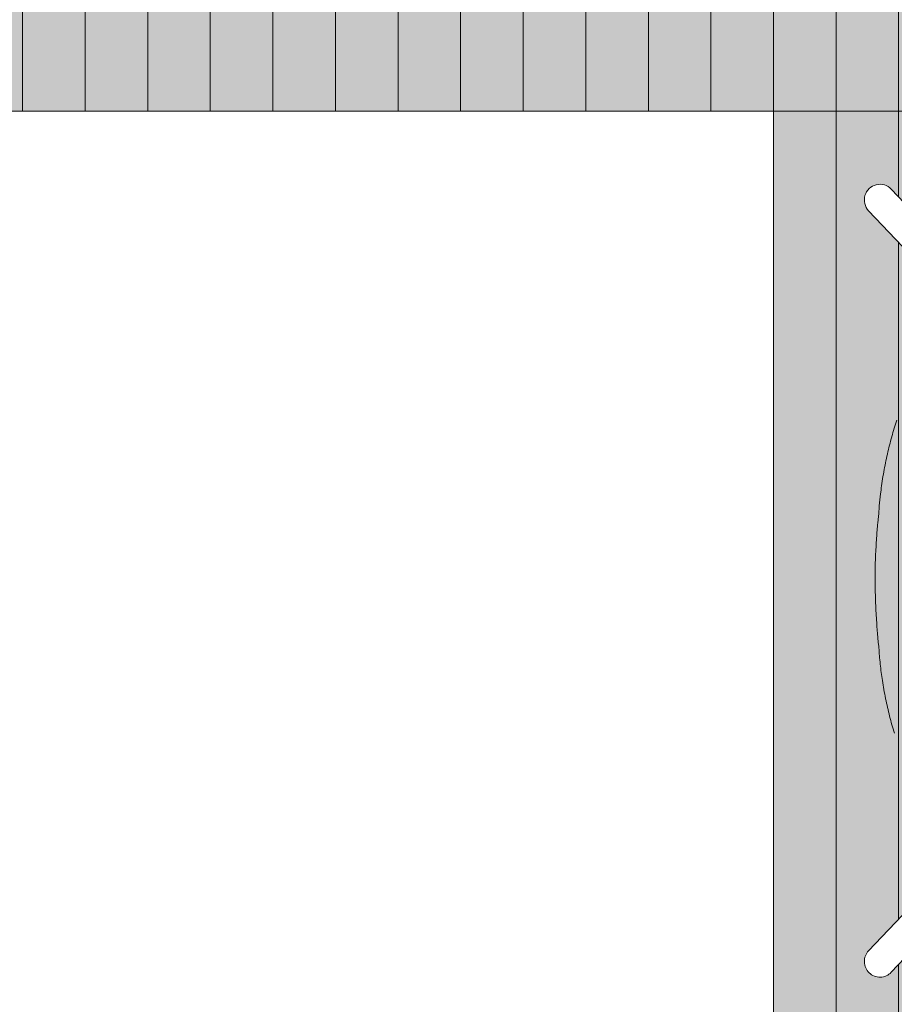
# Model space of a CAD drawing. Header units: metres. Extents: x -111 to 152, y -132 to 99.
# Tile 199 of 256: x -10.482 to -9.923, y -9.696 to -9.066. Entities that reach past the tile are written whole.
import ezdxf

# ---------------------------------------------------------------- set-up
doc = ezdxf.new("R2010")
doc.units = ezdxf.units.M
doc.linetypes.add('gestrichelt - 01', pattern=[2, 1, -1])
doc.linetypes.add('Raster 01', pattern=[2, 1, -1])
for name, color, linetype, lineweight, true_color in [('031_Metallbauarbeiten-350 Lamellendecke DS', 7, 'Continuous', 35, 0x666666), ('AV1-Bewegungsfläche', 7, 'gestrichelt - 01', 9, 0xd9d9d9), ('AV1-Einrichtung', 7, 'Continuous', 9, 0xa6a6a6), ('AV1-Raster', 7, 'Raster 01', 9, 0xa6a6a6)]:
    doc.layers.add(name, color=color, linetype=linetype, lineweight=lineweight, true_color=true_color)
for name, color, linetype, lineweight in [('_1.35m (3D)', 7, 'Continuous', 9), ('_EG (2D)', 7, 'Continuous', 9), ('_EG - DS (2D)', 7, 'Continuous', 9)]:
    doc.layers.add(name, color=color, linetype=linetype, lineweight=lineweight)

# ---------------------------------------------------------------- blocks, each defined once
blk = doc.blocks.new('Group-2')
at = {"layer": 'AV1-Raster'}
blk.add_line((1.35, -9.45), (-40.5, -9.45), dxfattribs=at)
blk = doc.blocks.new('1.35m (3D)')
at = {"layer": 'AV1-Raster', "color": 7}
blk.add_blockref('Group-2', (0, 0), dxfattribs=at)
blk = doc.blocks.new('EG - DS (2D)')
at = {"layer": '031_Metallbauarbeiten-350 Lamellendecke DS', "linetype": 'Continuous', "lineweight": 0, "transparency": 33554508}
blk.add_hatch(color=254, dxfattribs=at).paths.add_polyline_path([(-10.96139, -8.2), (-13.335, -8.2), (-13.335, -13.4), (-10.96139, -13.4), (-10.96139, -13.35), (-10.63652, -13.35), (-10.63652, -13.4), (-8.262, -13.4), (-8.262, -8.2), (-10.63652, -8.2), (-10.63652, -8.25), (-10.96139, -8.25)])
at = {"layer": '031_Metallbauarbeiten-350 Lamellendecke DS', "linetype": 'Continuous', "lineweight": 9, "transparency": 33554508}
h = blk.add_hatch(dxfattribs=at)
h.set_pattern_fill('Lamellendecke', color=252, style=0, pattern_type=2)
h.set_pattern_definition([(90, (-10.8, -10.875), (0.04, 0), [])])
h.paths.add_polyline_path([(-10.96139, -8.2), (-13.335, -8.2), (-13.335, -13.4), (-10.96139, -13.4), (-10.96139, -13.35), (-10.63652, -13.35), (-10.63652, -13.4), (-8.262, -13.4), (-8.262, -8.2), (-10.63652, -8.2), (-10.63652, -8.25), (-10.96139, -8.25)])
blk = doc.blocks.new('Jacobsen 1')
at = {"color": 255, "transparency": 33554559}
blk.add_wipeout([(0.17511, 0.25738), (0.17632, 0.25892), (0.1772, 0.26067), (0.17772, 0.26256), (0.17787, 0.26452), (0.17763, 0.26646), (0.17702, 0.26832), (0.17605, 0.27003), (0.17477, 0.27151), (0.17323, 0.27272), (0.17148, 0.2736), (0.16959, 0.27413), (0.16763, 0.27427), (0.16569, 0.27403), (0.16382, 0.27342), (0.16212, 0.27245), (0.16063, 0.27117), (-0.30319, -0.21556), (-0.3044, -0.21711), (-0.30528, -0.21886), (-0.30581, -0.22075), (-0.30595, -0.2227), (-0.30571, -0.22465), (-0.3051, -0.22651), (-0.30413, -0.22822), (-0.30285, -0.2297), (-0.30131, -0.23091), (-0.29956, -0.23179), (-0.29767, -0.23231), (-0.29571, -0.23246), (-0.29377, -0.23222), (-0.2919, -0.2316), (-0.2902, -0.23064), (-0.28871, -0.22936)], dxfattribs=at).dxf.layer = 'AV1-Einrichtung'
at = {"layer": 'AV1-Einrichtung', "flags": 128}
blk.add_lwpolyline([(0.17511, 0.25738, 0.414214), (0.17477, 0.27151, 0.414214), (0.16063, 0.27117), (-0.30319, -0.21556, 0.414214), (-0.30285, -0.2297, 0.414214), (-0.28871, -0.22936)], format="xyb", close=True, dxfattribs=at)
at = {"color": 255, "transparency": 33554559}
blk.add_wipeout([(0.16063, -0.22936), (0.16212, -0.23064), (0.16382, -0.2316), (0.16569, -0.23222), (0.16763, -0.23246), (0.16959, -0.23231), (0.17148, -0.23179), (0.17323, -0.23091), (0.17477, -0.2297), (0.17605, -0.22822), (0.17702, -0.22651), (0.17763, -0.22465), (0.17787, -0.2227), (0.17772, -0.22075), (0.1772, -0.21886), (0.17632, -0.21711), (0.17511, -0.21556), (-0.28871, 0.27117), (-0.28968, 0.27206), (-0.29075, 0.27281), (-0.2919, 0.27342), (-0.29313, 0.27387), (-0.29441, 0.27416), (-0.29571, 0.27427), (-0.29702, 0.27422), (-0.29831, 0.27399), (-0.29956, 0.2736), (-0.30074, 0.27305), (-0.30185, 0.27235), (-0.30285, 0.27151), (-0.30374, 0.27055), (-0.30449, 0.26948), (-0.3051, 0.26832), (-0.30555, 0.2671), (-0.30583, 0.26582), (-0.30595, 0.26452), (-0.3059, 0.26321), (-0.30567, 0.26192), (-0.30528, 0.26067), (-0.30473, 0.25949), (-0.30403, 0.25838), (-0.30319, 0.25738)], dxfattribs=at).dxf.layer = 'AV1-Einrichtung'
at = {"layer": 'AV1-Bewegungsfläche', "flags": 128}
blk.add_lwpolyline([(-0.36404, 0.32091), (-0.36404, -0.27909), (0.23596, -0.27909), (0.23596, 0.32091)], close=True, dxfattribs=at)
at = {"layer": 'AV1-Einrichtung', "flags": 128}
blk.add_lwpolyline([(0.16063, -0.22936, 0.414214), (0.17477, -0.2297, 0.414214), (0.17511, -0.21556), (-0.28871, 0.27117, 0.267949), (-0.29831, 0.27399, 0.267949), (-0.30555, 0.2671, 0.267949), (-0.30319, 0.25738)], format="xyb", close=True, dxfattribs=at)
for points in [[(-0.29899, 0.0195, 0.00089), (-0.29898, 0.01805), (-0.29893, 0.0133, 0.012412), (-0.29855, 0.00235), (-0.29803, -0.00644, 0.010712), (-0.29725, -0.016), (-0.29683, -0.02004, 0.000896), (-0.29668, -0.02151, 0.002691), (-0.29645, -0.02462), (-0.29616, -0.02841, 0.01762), (-0.29494, -0.03905), (-0.29437, -0.04287, 0.012291), (-0.29235, -0.05438), (-0.29233, -0.0545, 0.012618), (-0.2898, -0.06565), (-0.28977, -0.06575, 0.012937), (-0.28674, -0.07653)], [(-0.28512, 0.12362, 0.01307), (-0.28841, 0.11302), (-0.28844, 0.11292, 0.012782), (-0.29122, 0.10196), (-0.29124, 0.10185, 0.012438), (-0.29352, 0.09052), (-0.29354, 0.09039, 0.012046), (-0.2953, 0.0787), (-0.29559, 0.07636, 0.011594), (-0.29638, 0.0687), (-0.29656, 0.06641, 0.002788), (-0.29678, 0.06331, 0.000929), (-0.29694, 0.06184), (-0.29736, 0.0578, 0.010999), (-0.29814, 0.04825), (-0.29867, 0.03946, 0.012725), (-0.29904, 0.02851), (-0.29908, 0.02376, 0.000914), (-0.29909, 0.02231), (-0.29899, 0.0195)]]:
    blk.add_lwpolyline(points, format="xyb", dxfattribs=at)
blk = doc.blocks.new('EG (2D)')
at = {"layer": 'AV1-Einrichtung', "color": 253, "transparency": 33554610}
blk.add_blockref('Jacobsen 1', (-9.63596, -9.44591), dxfattribs=at)
at = {"color": 255, "transparency": 33554559}
blk.add_wipeout([(-11.6, -12.125), (-11.6, -9.125), (-10, -9.125), (-10, -12.125)], dxfattribs=at).dxf.layer = 'AV1-Einrichtung'
at = {"layer": 'AV1-Einrichtung', "flags": 128}
blk.add_lwpolyline([(-11.6, -12.125), (-11.6, -9.125), (-10, -9.125), (-10, -12.125)], close=True, dxfattribs=at)

msp = doc.modelspace()

# ---------------------------------------------------------------- block references
at = {"layer": '_1.35m (3D)'}
msp.add_blockref('1.35m (3D)', (0, 0), dxfattribs=at)

# ---------------------------------------------------------------- next in the draw order: block references
at = {"layer": '_EG - DS (2D)'}
msp.add_blockref('EG - DS (2D)', (0, 0), dxfattribs=at)

# ---------------------------------------------------------------- next in the draw order: block references
at = {"layer": '_EG (2D)'}
msp.add_blockref('EG (2D)', (0, 0), dxfattribs=at)

doc.saveas('drawing.dxf')
